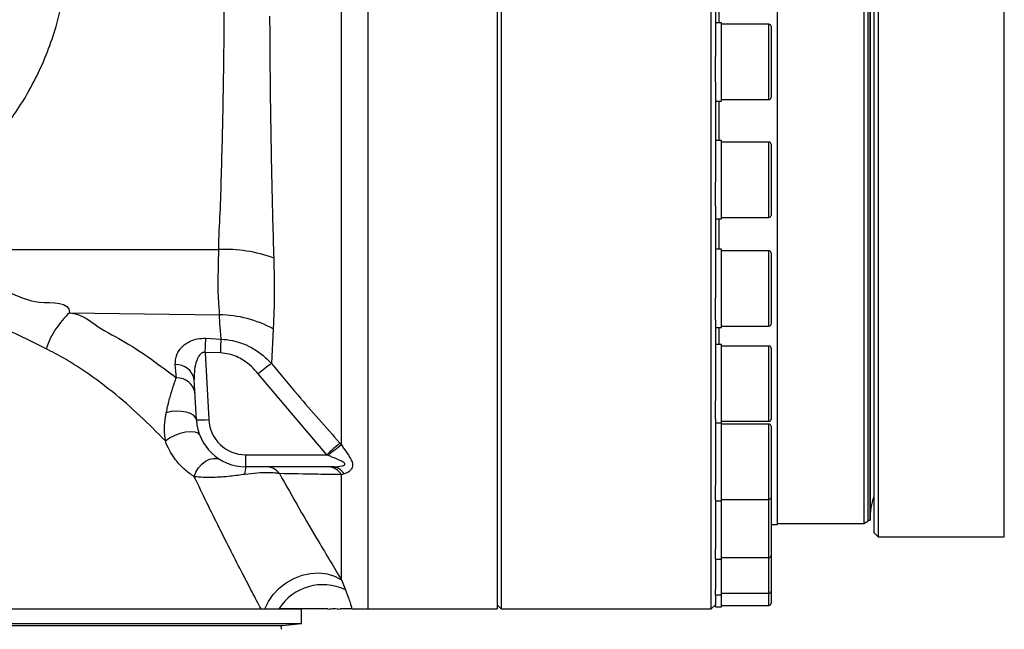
# Model space of a CAD drawing. Extents: x 0 to 16820, y 0 to 11880.
# Tile 70 of 78: x 11014 to 11253, y 6234 to 6382. Entities that reach past the tile are written whole.
import ezdxf

# ---------------------------------------------------------------- set-up
doc = ezdxf.new("R2010")
doc.units = 0
doc.header["$LTSCALE"] = 20
doc.layers.get('0').update_dxf_attribs({"linetype": 'CONTINUOUS'})
doc.styles.add('SLDTEXTSTYLE0', font='TXT', dxfattribs={"width": 0.605})
doc.dimstyles.new('SLDDIMSTYLE1', dxfattribs={"dimtxt": 100, "dimasz": 100, "dimexe": 0, "dimexo": 0.0625, "dimgap": 25, "dimtad": 1, "dimdec": 4, "dimlfac": 20, "dimzin": 12, "dimtxsty": 'SLDTEXTSTYLE0', "dimsah": 1, "dimcen": 0.09, "dimazin": 3, "dimtfac": 1, "dimtofl": 0, "dimtmove": 0, "dimatfit": 3, "dimtolj": 1, "dimtzin": 12})

# ---------------------------------------------------------------- blocks, each defined once
blk = doc.blocks.new('_D_3')
at = {"color": 7, "linetype": 'CONTINUOUS'}
for p, q in [((8406, 6401.82), (13085.4, 6401.82)), ((4232.76, 5673.02), (3718.3, 5582.3))]:
    blk.add_line(p, q, dxfattribs=at)
blk.add_arc((8366, 6401.82), 4689.4, 190, 0, dxfattribs=at)
for points in [[(13055.4, 6401.82), (13039.33, 6301.99), (13069.33, 6301.67)], [(3747.84, 5587.51), (3751.51, 5486.46), (3781, 5491.99)]]:
    blk.add_solid(points, dxfattribs=at)
at = {"color": 7, "linetype": 'CONTINUOUS', "insert": (8621.93, 1846.3), "char_height": 100, "attachment_point": 1, "rotation": 5, "style": 'SLDTEXTSTYLE0'}
blk.add_mtext('170°', dxfattribs=at)

msp = doc.modelspace()

# ---------------------------------------------------------------- linework, layer by layer
at = {"color": 7, "linetype": 'CONTINUOUS'}
for p, q in [((11218.9968539, 6504.2497738), (11218.9968539, 6260.0698023)), ((11219.9970199, 6504.2497738), (11219.9970199, 6260.6471477)), ((11220.5668403, 6504.2497738), (11220.5668403, 6260.8679532)), ((11220.5668403, 6260.8197926), (11220.5668403, 6504.2497738)), ((11221.4969112, 6257.8198014), (11221.4969112, 6504.2497738)), ((11222.4968387, 6504.2497738), (11222.4968387, 6256.8197994)), ((11130.9970332, 6483.7115927), (11130.9970332, 6239.3198012)), ((11181.9969131, 6239.3198012), (11181.9969131, 6483.7115927)), ((11129.9968673, 6480.1696388), (11129.9968673, 6239.3198012)), ((11197.9969455, 6473.8197921), (11197.9969455, 6259.8197906)), ((11182.9968406, 6398.6901015), (11182.9968406, 6373.3881822)), ((11184.4969703, 6381.5685211), (11182.9968406, 6381.5685211)), ((11184.4969703, 6381.3859819), (11184.4969703, 6381.5685211)), ((11184.4969703, 6362.5685199), (11184.4969703, 6381.3859819)), ((11195.996852, 6381.2035209), (11184.4969703, 6381.2035209)), ((11196.4968158, 6380.7035217), (11196.4968158, 6363.4335211)), ((11182.9968406, 6367.2490677), (11182.9968406, 6373.3881822)), ((11182.9968406, 6367.2490677), (11182.9968406, 6342.9194874)), ((11182.9968406, 6362.5685199), (11184.4969703, 6362.5685199)), ((11184.4969703, 6362.9335201), (11195.996852, 6362.9335201)), ((11184.4969703, 6352.9605715), (11182.9968406, 6352.9605715)), ((11184.4969703, 6352.2374256), (11184.4969703, 6352.9605715)), ((11195.996852, 6352.5955713), (11184.4969703, 6352.5955713)), ((11184.4969703, 6333.9605702), (11184.4969703, 6352.2374256)), ((11196.4968158, 6352.0955703), (11196.4968158, 6334.8255752)), ((11182.9968406, 6337.1365665), (11182.9968406, 6342.9194874)), ((11182.9968406, 6337.1365665), (11182.9968406, 6314.7142975)), ((11182.9968406, 6333.9605702), (11184.4969703, 6333.9605702)), ((11184.4969703, 6334.3255742), (11195.996852, 6334.3255742)), ((11184.4969703, 6326.5953361), (11182.9968406, 6326.5953361)), ((11184.4969703, 6324.9942957), (11184.4969703, 6326.5953361)), ((11195.996852, 6326.2303321), (11184.4969703, 6326.2303321)), ((11184.4969703, 6307.5953348), (11184.4969703, 6324.9942957)), ((11196.4968158, 6325.7303311), (11196.4968158, 6308.4603323)), ((11182.9968406, 6309.5098062), (11182.9968406, 6314.7142975)), ((11182.9968406, 6309.5098062), (11182.9968406, 6289.8565231)), ((11182.9968406, 6307.5953348), (11184.4969703, 6307.5953348)), ((11184.4969703, 6307.9603313), (11195.996852, 6307.9603313)), ((11184.4969703, 6303.4860118), (11182.9968406, 6303.4860118)), ((11184.4969703, 6300.7035254), (11184.4969703, 6303.4860118)), ((11195.996852, 6303.1210078), (11184.4969703, 6303.1210078)), ((11196.4968158, 6302.6210143), (11196.4968158, 6285.351008)), ((11184.4969703, 6284.4860105), (11184.4969703, 6300.7035254)), ((11057.013364, 6285.1917668), (11056.500764, 6294.9730529)), ((11182.9968406, 6285.4304685), (11182.9968406, 6289.8565231)), ((11182.9968406, 6285.4304685), (11182.9968406, 6269.3014292)), ((11182.9968406, 6284.4860105), (11184.4969703, 6284.4860105)), ((11184.4969703, 6284.8510145), (11195.996852, 6284.8510145)), ((11184.4969703, 6280.298598), (11184.4969703, 6284.4860105)), ((11195.996852, 6284.1556816), (11184.4969703, 6284.1556816)), ((11196.4968158, 6283.6556806), (11196.4968158, 6266.3856743)), ((11184.4969703, 6265.5206768), (11184.4969703, 6280.298598)), ((11089.9911834, 6273.8197891), (11068.996997, 6273.8197891)), ((11182.9968406, 6265.8239006), (11182.9968406, 6269.3014292)), ((11196.4968158, 6266.3856743), (11196.4968158, 6252.2931694)), ((11182.9968406, 6265.8239006), (11182.9968406, 6253.8389562)), ((11182.9968406, 6265.5206768), (11184.4969703, 6265.5206768)), ((11184.4969703, 6265.8856808), (11195.996852, 6265.8856808)), ((11184.4969703, 6264.5636646), (11184.4969703, 6265.5206768)), ((11184.4969703, 6251.4281718), (11184.4969703, 6264.5636646)), ((11196.4968158, 6259.8197906), (11197.9969455, 6259.8197906)), ((11197.9969455, 6260.0698023), (11218.9968539, 6260.0698023)), ((11218.9968539, 6260.0698023), (11219.9970199, 6260.6471477)), ((11220.0916721, 6260.8447073), (11220.5668403, 6260.8197926)), ((11221.4969112, 6257.8198014), (11222.4968387, 6256.8197994)), ((11222.4968387, 6256.8197994), (11253.1128837, 6256.8197994)), ((11182.9968406, 6251.4435945), (11182.9968406, 6253.8389562)), ((11196.4968158, 6252.2065489), (11196.4968158, 6243.615046)), ((11182.9968406, 6251.4281718), (11184.4969703, 6251.4281718)), ((11182.9968406, 6251.4281718), (11182.9968406, 6244.0632878)), ((11184.4969703, 6251.7931609), (11195.996852, 6251.7931609)), ((11184.4969703, 6242.7500336), (11184.4969703, 6251.4281718)), ((11182.9968406, 6242.7500336), (11182.9968406, 6244.0632878)), ((11182.9968406, 6242.7500336), (11184.4969703, 6242.7500336)), ((11182.9968406, 6242.7500336), (11182.9968406, 6240.3501271)), ((11184.4969703, 6243.1150375), (11195.996852, 6243.1150375)), ((11184.4969703, 6239.8197947), (11184.4969703, 6242.7500336)), ((11196.4968158, 6243.615046), (11196.4968158, 6240.6847923)), ((11129.9968673, 6240.3197883), (11130.9970332, 6239.3198012)), ((11181.9969131, 6239.3198012), (11182.9968406, 6240.3197883)), ((11182.9968406, 6239.8197947), (11182.9968406, 6240.3197883)), ((11184.4969703, 6240.1847987), (11195.996852, 6240.1847987)), ((10842.9237319, 6239.3198012), (11082.4969722, 6239.3198012)), ((11082.4969722, 6235.8198015), (11082.4969722, 6239.3198012)), ((11098.6367179, 6239.3198012), (11129.9968673, 6239.3198012)), ((11130.9970332, 6239.3198012), (11181.9969131, 6239.3198012)), ((11182.9968406, 6239.8197947), (11184.4969703, 6239.8197947)), ((10851.6150428, 6235.8198015), (11082.4969722, 6235.8198015)), ((11077.9419852, 6235.3167681), (11082.4969722, 6235.8198015))]:
    msp.add_line(p, q, dxfattribs=at)
at = {"color": 8, "linetype": 'CONTINUOUS'}
for p, q in [((11220.0916721, 6260.8447073), (11220.0916721, 6504.2497738)), ((11253.1128837, 6256.8197994), (11253.1128837, 6401.8197952)), ((11183.7969733, 6392.3197955), (11183.7969733, 6381.5685211)), ((11098.6367179, 6388.3109864), (11098.6367179, 6239.3198012)), ((11092.2087146, 6279.1112511), (11092.2087146, 6384.3938595)), ((11195.996852, 6362.9335201), (11195.996852, 6381.2035209)), ((11183.7969733, 6362.5685199), (11183.7969733, 6352.9605715)), ((11195.996852, 6334.3255742), (11195.996852, 6352.5955713)), ((11183.7969733, 6333.9605702), (11183.7969733, 6326.5953361)), ((10974.2413474, 6326.5477492), (11062.4350024, 6326.529987)), ((11195.996852, 6307.9603313), (11195.996852, 6326.2303321)), ((11026.2409164, 6311.2079351), (11062.6059486, 6310.6903358)), ((11075.6522132, 6307.2514309), (11075.2204372, 6298.9056109)), ((11183.7969733, 6307.5953348), (11183.7969733, 6303.4860118)), ((11059.2916919, 6305.0076289), (11063.0227042, 6304.8056437)), ((11195.996852, 6284.8510145), (11195.996852, 6303.1210078)), ((11062.8884746, 6301.4298154), (11059.1546012, 6301.5768974)), ((11059.1546012, 6301.5768974), (11060.0093318, 6285.2702437)), ((11052.1672679, 6295.4051717), (11051.8847419, 6298.5994963)), ((11088.6436416, 6276.7412661), (11072.0063163, 6296.3623478)), ((11195.996852, 6265.8856808), (11195.996852, 6284.1556816)), ((11091.8577624, 6279.5134781), (11092.2087146, 6279.1112511)), ((11068.996997, 6276.7412661), (11088.6436416, 6276.7412661)), ((11068.996997, 6273.8197891), (11068.996997, 6276.7412661)), ((11088.9948322, 6276.5888421), (11088.6436416, 6276.7412661)), ((11092.8731872, 6272.0884381), (11092.2087146, 6271.8980311)), ((11092.2087146, 6246.4127688), (11092.2087146, 6271.8980311)), ((11195.996852, 6251.7931609), (11195.996852, 6265.8856808)), ((11195.996852, 6243.1150375), (11195.996852, 6251.7931609)), ((11092.2087146, 6246.4127688), (11093.1805087, 6243.9676969)), ((11195.996852, 6240.1847987), (11195.996852, 6243.1150375)), ((10853.5934402, 6235.3167681), (11077.9419852, 6235.3167681))]:
    msp.add_line(p, q, dxfattribs=at)
at = {"color": 8, "linetype": 'CONTINUOUS', "flags": 128}
for points in [[(11059.1546012, 6301.5768974), (11059.1736747, 6302.0546435), (11059.1922713, 6302.5267942), (11059.2106296, 6302.9890133), (11059.228511, 6303.4370391), (11059.2456771, 6303.8667588), (11059.262128, 6304.2742236), (11059.2773868, 6304.6556859), (11059.2916919, 6305.0076289)], [(11062.8884746, 6301.4298154), (11062.9068328, 6301.8979205), (11062.925191, 6302.3607431), (11062.9430724, 6302.8141929), (11062.960477, 6303.2542689), (11062.9774047, 6303.6770894), (11062.9933788, 6304.0789215), (11063.0086375, 6304.4562115), (11063.0227042, 6304.8056437)], [(11057.013364, 6285.1917668), (11056.8223907, 6285.7781871), (11056.3238574, 6286.3102926), (11055.5494739, 6286.754012), (11054.5493079, 6287.080936), (11053.3872558, 6287.2701137), (11052.1374656, 6287.3094304), (11050.8802844, 6287.1963827), (11049.6960593, 6286.9381978)], [(11049.4757606, 6280.094981), (11050.4859401, 6280.8079495), (11051.7073585, 6281.4417182), (11053.0408336, 6281.9448186), (11054.377885, 6282.2763546), (11055.6100322, 6282.4094071), (11056.6371394, 6282.3331578), (11057.3755218, 6282.0538057), (11057.7655746, 6281.5940379)], [(11056.4990951, 6271.4093922), (11056.9067908, 6272.5248186), (11057.5171424, 6273.5606132), (11058.2948638, 6274.4568883), (11059.1948939, 6275.1618473), (11060.1652576, 6275.6347059), (11061.1496879, 6275.8481352), (11062.0912028, 6275.7897823), (11062.9356815, 6275.4630296)], [(11073.6392451, 6239.3198012), (11074.4868232, 6241.1342262), (11075.6550742, 6242.8346722), (11077.1063281, 6244.3666606), (11078.7943317, 6245.6811218), (11080.6649638, 6246.7359452), (11082.6583816, 6247.4973349), (11084.7104503, 6247.9409127), (11086.7558433, 6248.0524628), (11088.728757, 6247.8284238), (11090.5660106, 6247.2759484), (11092.2087146, 6246.4127688)]]:
    msp.add_lwpolyline(points, dxfattribs=at)
at = {"color": 7, "linetype": 'CONTINUOUS', "flags": 128}
msp.add_lwpolyline([(11219.9970199, 6260.8653305), (11220.0363589, 6260.8527987), (11220.0916721, 6260.8447073)], dxfattribs=at)
at = {"color": 7, "linetype": 'CONTINUOUS'}
for centre, radius, start, end in [((8365.9969283, 6401.8197952), 4157, 190, 170), ((11195.9969283, 6380.7035211), 0.5, 0.000000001, 90), ((11195.9969283, 6363.4335211), 0.5, 270, 359.999999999), ((11195.9969283, 6352.0955718), 0.5, 0.000000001, 90), ((11195.9969283, 6334.8255718), 0.5, 270, 359.999999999), ((11195.9969283, 6325.7303347), 0.5, 0.000000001, 90), ((11195.9969283, 6308.4603347), 0.5, 270, 359.999999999), ((11195.9969283, 6302.6210111), 0.5, 0.000000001, 90), ((11068.9969283, 6285.8197952), 12, 183, 270), ((11195.9969283, 6285.3510111), 0.5, 270, 359.999999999), ((11195.9969283, 6283.6556793), 0.5, 0.000000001, 90), ((11195.9969283, 6266.3856793), 0.5, 270, 359.999999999), ((11195.9969283, 6252.2931665), 0.5, 270, 359.999999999), ((11195.9969283, 6243.61504), 0.5, 270, 359.999999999), ((11195.9969283, 6240.6847952), 0.5, 270, 359.999999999), ((11077.9969283, 6234.8197952), 0.5, 96.301957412, 242.846875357)]:
    msp.add_arc(centre, radius, start, end, dxfattribs=at)
at = {"color": 8, "linetype": 'CONTINUOUS'}
for centre, radius, start, end in [((11064.0466898, 6293.0787387), 33.4900515, 69.499410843, 92.758388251), ((11041.0862455, 6295.2504452), 21.7950747, 132.932187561, 160.637707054), ((11062.3879551, 6283.3968956), 27.2943107, 60.923855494, 89.542386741), ((11052.1676073, 6294.2085101), 4.4000878, 10.006288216, 93.685875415), ((11167.2274584, 6179.3265307), 150.8789196, 127.575549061, 129.132037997), ((11052.3117709, 6290.9913425), 4.4161939, 9.037532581, 91.875119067), ((11057.7607911, 6313.8845578), 28.7025244, 268.507822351, 274.493125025), ((11068.9969283, 6285.7412644), 9, 183, 270), ((11186.6753343, 6166.3320191), 147.6496346, 129.954533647, 131.601676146), ((11120.3025321, 6240.0073539), 48.1495313, 125.69499136, 130.558052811), ((11074.7110554, 6272.2417297), 5.9279622, 164.561371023, 182.679150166), ((11073.851258, 6269.7377797), 4.0827527, 36.261601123, 88.906656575), ((11088.8629803, 6269.951012), 3.8710233, 30.196868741, 88.04805662), ((11089.8389568, 6270.3020284), 3.5210529, 30.487542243, 87.522144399), ((11087.7395707, 6232.5625135), 12.6365349, 64.496134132, 147.673574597)]:
    msp.add_arc(centre, radius, start, end, dxfattribs=at)
at = {"color": 7, "linetype": 'CONTINUOUS'}
for points, knots in [([(10972.9248, 6330.0969376), (10974.8384195, 6330.7311316), (10978.6797301, 6332.0041832), (10984.2574728, 6334.5114709), (10989.6755456, 6337.4608732), (10994.8009722, 6340.8396956), (10999.5840985, 6344.5810267), (11004.0106197, 6348.6534716), (11008.1256564, 6353.0997828), (11011.912033, 6357.9214665), (11015.3317701, 6363.1022127), (11018.3599665, 6368.642882), (11020.9482624, 6374.5102164), (11022.9158664, 6380.2722202), (11024.3317281, 6385.8052797), (11025.2808893, 6391.0580468), (11025.8835432, 6396.4066367), (11025.9591907, 6400.0154203), (11025.9970142, 6401.8197952)], [0, 0, 0, 0, 0.0626202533, 0.1257009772, 0.190225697, 0.2552400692, 0.3180601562, 0.3812969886, 0.4451489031, 0.5098320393, 0.5756042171, 0.6418215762, 0.7094835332, 0.7776757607, 0.8328390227, 0.888000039, 0.9440005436, 1, 1, 1, 1]), ([(11220.5668403, 6260.8679532), (11220.6160545, 6261.8687939), (11220.7117747, 6263.8154005), (11221.2401824, 6265.6908769), (11221.4969112, 6266.6020839)], [0, 0, 0, 0, 0.5141463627, 1, 1, 1, 1]), ([(11088.9404727, 6239.3198012), (11088.8817542, 6239.3198012), (11088.753351, 6239.3198012), (11087.4531389, 6239.3198012), (11085.6352643, 6239.3198012), (11083.1459326, 6239.3198012), (11080.4040388, 6239.3198012), (11078.1769905, 6239.3198012), (11077.0615054, 6239.3198012)], [0, 0, 0, 0, 0.0921611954, 0.2015340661, 0.399874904, 0.5986828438, 0.7989880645, 1, 1, 1, 1]), ([(11088.9426185, 6239.2897604), (11089.4396072, 6239.3478503), (11090.4243908, 6239.4629554), (11091.4095817, 6239.3521042), (11091.8975784, 6239.2971961)], [0, 0, 0, 0, 0.5046679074, 1, 1, 1, 1]), ([(11094.7402431, 6239.3198012), (11094.3010236, 6239.3198012), (11093.4228597, 6239.3198012), (11092.1809129, 6239.3198012), (11091.9778057, 6239.3198012), (11091.8992473, 6239.3198012)], [0, 0, 0, 0, 0.3802681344, 0.7602980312, 1, 1, 1, 1]), ([(11094.7402431, 6239.3198012), (11095.0518789, 6239.3198012), (11095.5467782, 6239.3198012), (11096.5998366, 6239.3198012), (11097.4807226, 6239.3198012), (11098.1208466, 6239.3198012), (11098.4694975, 6239.3198012), (11098.6367179, 6239.3198012)], [0, 0, 0, 0, 0.4646762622, 0.7379380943, 0.875136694, 0.9401129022, 1, 1, 1, 1])]:
    msp.add_open_spline(points, degree=3, knots=knots, dxfattribs=at)
at = {"color": 8, "linetype": 'CONTINUOUS'}
for points, knots in [([(11062.4350024, 6326.529987), (11062.4350024, 6326.5300044), (11062.4350021, 6329.889611), (11062.8486884, 6335.1381761), (11063.0791022, 6344.5826885), (11063.3506488, 6353.9556201), (11063.5458737, 6363.6218796), (11063.6919068, 6373.455857), (11063.7810286, 6382.8694863), (11063.7989552, 6389.0243088), (11063.8071014, 6391.8211803)], [0, 0, 0, 0, 0.0000007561, 0.146124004, 0.2928841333, 0.4388522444, 0.5854817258, 0.7313652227, 0.8779271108, 1, 1, 1, 1]), ([(11074.7834159, 6383.1343351), (11074.7837326, 6383.0597576), (11074.7985923, 6379.5599252), (11074.8443017, 6372.6636424), (11074.9502232, 6362.5645545), (11075.0967581, 6352.6421408), (11075.2830139, 6342.9484328), (11075.5059194, 6333.496882), (11075.6856238, 6327.4641656), (11075.7754756, 6324.447818)], [0, 0, 0, 0, 0.0036149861, 0.1696468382, 0.335679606, 0.5017372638, 0.6677968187, 0.8338989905, 1, 1, 1, 1]), ([(10974.2413474, 6326.5477492), (10974.2413474, 6326.5477442), (10974.2413449, 6322.7562694), (10986.9363664, 6325.062961), (10994.7634729, 6320.7875485), (11003.7693336, 6318.4950358), (11011.6910349, 6316.4258538), (11017.8558796, 6312.9447084), (11026.24092, 6314.0083351), (11026.2409164, 6311.2079425), (11026.2409164, 6311.2079351)], [0, 0, 0, 0, 0.00000026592, 0.2029794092, 0.4066927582, 0.55356212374, 0.70079096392, 0.8500789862, 0.99999960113, 1, 1, 1, 1]), ([(11062.6059486, 6310.6903358), (11062.6059486, 6310.6903507), (11062.605949, 6312.3496179), (11062.3440507, 6314.2319069), (11062.2396659, 6319.8386316), (11062.4350027, 6323.2854497), (11062.4350024, 6326.5299696), (11062.4350024, 6326.529987)], [0, 0, 0, 0, 0.000002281, 0.2539900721, 0.5033491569, 0.9999973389, 1, 1, 1, 1]), ([(11020.5238773, 6302.476391), (11018.3680091, 6303.534251), (11014.0495964, 6305.653247), (11007.3027309, 6308.8023432), (11000.4113585, 6312.010418), (10992.4871072, 6315.6976044), (10983.4878958, 6319.890217), (10976.756317, 6323.0122589), (10973.3811332, 6324.5776369)], [0, 0, 0, 0, 0.14714646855, 0.29474862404, 0.44200399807, 0.58970268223, 0.79427874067, 1, 1, 1, 1]), ([(11075.7754756, 6324.447818), (11075.8451821, 6321.4469042), (11075.9500761, 6316.9311397), (11075.8376581, 6311.2981108), (11075.7140833, 6308.6015265), (11075.6522132, 6307.2514309)], [0, 0, 0, 0, 0.497278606, 0.7483030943, 1, 1, 1, 1]), ([(11026.2409164, 6311.2079351), (11026.2409958, 6311.2079276), (11029.1548847, 6310.9347644), (11033.0284385, 6307.5106471), (11039.9772904, 6304.1400531), (11046.2277133, 6299.8493381), (11050.1853641, 6296.888096), (11052.1672679, 6295.4051717)], [0, 0, 0, 0, 0.0000067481, 0.2474212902, 0.4960221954, 0.7476190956, 1, 1, 1, 1]), ([(11063.0227042, 6304.8056437), (11062.8143285, 6307.5005223), (11062.6059465, 6310.195482), (11062.6059486, 6310.6903209), (11062.6059486, 6310.6903358)], [0, 0, 0, 0, 0.9999698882, 1, 1, 1, 1]), ([(11051.8847419, 6298.5994963), (11051.9154727, 6299.404362), (11051.9604386, 6300.5820561), (11052.7783722, 6302.0611849), (11053.7612487, 6303.2282817), (11055.242925, 6304.2578966), (11057.2507418, 6304.9679132), (11058.6063423, 6304.9942924), (11059.2916919, 6305.0076289)], [0, 0, 0, 0, 0.271538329, 0.3973197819, 0.5229550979, 0.7122012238, 0.8544978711, 1, 1, 1, 1]), ([(11063.0227042, 6304.8056437), (11063.9336363, 6304.723606), (11065.6592313, 6304.5682005), (11068.1248882, 6303.8178901), (11070.5530593, 6302.6950614), (11072.9955753, 6301.0910741), (11074.4724483, 6299.6403541), (11075.2204372, 6298.9056109)], [0, 0, 0, 0, 0.1967803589, 0.3727645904, 0.5526856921, 0.7734496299, 1, 1, 1, 1]), ([(11049.4757606, 6280.094981), (11047.462061, 6282.1351462), (11043.425762, 6286.2244933), (11036.6078338, 6292.1546797), (11030.3339129, 6296.7746798), (11024.8880198, 6300.183234), (11021.978537, 6301.712034), (11020.5238773, 6302.476391)], [0, 0, 0, 0, 0.2462450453, 0.4935784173, 0.7454836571, 0.8727489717, 1, 1, 1, 1]), ([(11059.1546012, 6301.5768974), (11059.0352142, 6301.5885755), (11058.771455, 6301.6143757), (11058.4169528, 6301.4860798), (11058.0549419, 6301.2421253), (11057.5233794, 6300.6587826), (11056.9275862, 6299.3715692), (11056.4860843, 6297.3688922), (11056.4956459, 6295.8083738), (11056.500764, 6294.9730529)], [0, 0, 0, 0, 0.0422111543, 0.09325623, 0.1318773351, 0.2034578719, 0.3876327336, 0.6722094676, 1, 1, 1, 1]), ([(11072.0063163, 6296.3623478), (11071.4718516, 6296.9722913), (11070.3894483, 6298.207555), (11068.0835521, 6299.9722408), (11065.5082811, 6301.1683108), (11063.5723559, 6301.3615516), (11062.8884746, 6301.4298154)], [0, 0, 0, 0, 0.2261545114, 0.4580103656, 0.8085377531, 1, 1, 1, 1]), ([(11075.2204372, 6298.9056109), (11077.3483355, 6296.3397025), (11082.7857239, 6289.7830732), (11088.4252441, 6283.3991069), (11091.8577624, 6279.5134781)], [0, 0, 0, 0, 0.3913456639, 1, 1, 1, 1]), ([(11049.6960593, 6286.9381978), (11049.8429727, 6287.5944233), (11050.2242252, 6289.2973839), (11050.9088858, 6291.8134789), (11051.5974927, 6293.9556823), (11052.0211071, 6295.0333433), (11052.1672679, 6295.4051717)], [0, 0, 0, 0, 0.1956986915, 0.5078545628, 0.8301936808, 1, 1, 1, 1]), ([(11049.4757606, 6280.094981), (11049.3703047, 6281.0679316), (11049.156617, 6283.0394452), (11049.37984, 6285.3452202), (11049.6322393, 6286.6166995), (11049.6960593, 6286.9381978)], [0, 0, 0, 0, 0.421290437, 0.8536711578, 1, 1, 1, 1]), ([(11056.4990951, 6271.4093922), (11055.7195651, 6271.9373099), (11054.1391951, 6273.0075769), (11052.1984775, 6275.0878478), (11050.7179433, 6277.2955469), (11049.9202986, 6278.9049171), (11049.5531305, 6279.8878557), (11049.4757606, 6280.094981)], [0, 0, 0, 0, 0.2855657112, 0.5789379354, 0.7623543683, 0.9499231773, 1, 1, 1, 1]), ([(11092.2087146, 6279.1112511), (11092.4150152, 6278.8158364), (11093.1528194, 6277.7593285), (11094.1316817, 6276.3795989), (11094.7918875, 6275.0857854), (11094.9657287, 6274.2722308), (11094.8729838, 6273.6123212), (11094.4824443, 6272.9651462), (11093.7927123, 6272.4007321), (11093.1799465, 6272.1926214), (11092.8731872, 6272.0884381)], [0, 0, 0, 0, 0.0910126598, 0.325493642, 0.4521384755, 0.5372447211, 0.6229780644, 0.7211730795, 0.8604152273, 1, 1, 1, 1]), ([(11089.9911834, 6273.8197891), (11090.8341878, 6273.8408518), (11091.8854317, 6273.8671174), (11092.8673718, 6274.1936855), (11093.0495973, 6274.3624126), (11093.077906, 6274.4496872), (11093.0676748, 6274.5428186), (11093.0118704, 6274.6509967), (11092.7155201, 6274.9235309), (11091.6673097, 6275.4513547), (11090.3382243, 6275.9991169), (11089.3030136, 6276.4535559), (11088.9948322, 6276.5888421)], [0, 0, 0, 0, 0.3155508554, 0.393498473, 0.4157123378, 0.4381399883, 0.4433413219, 0.4667061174, 0.4961329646, 0.6083798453, 0.8834149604, 1, 1, 1, 1]), ([(11068.7895728, 6271.9646393), (11067.5933823, 6271.805768), (11065.6223504, 6271.5439866), (11063.0468667, 6271.3070007), (11060.805253, 6271.1887757), (11058.5530116, 6271.1917488), (11057.1895002, 6271.3362334), (11056.4990951, 6271.4093922)], [0, 0, 0, 0, 0.2449029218, 0.4035406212, 0.5670663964, 0.7807868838, 1, 1, 1, 1]), ([(11072.7048827, 6239.3198012), (11071.9936945, 6240.6652014), (11070.56797, 6243.3623356), (11068.1296553, 6248.041651), (11065.4615589, 6253.231819), (11062.5592876, 6258.9833394), (11059.563112, 6265.0300365), (11057.5213837, 6269.2809632), (11056.4990951, 6271.4093922)], [0, 0, 0, 0, 0.1520888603, 0.3048937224, 0.4771289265, 0.6500598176, 0.8247857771, 1, 1, 1, 1]), ([(11077.143283, 6272.1526174), (11076.9804621, 6272.1784025), (11076.2440751, 6272.2950205), (11074.5389911, 6272.4011025), (11071.8150047, 6272.3259368), (11069.7847827, 6272.0834874), (11068.7895728, 6271.9646393)], [0, 0, 0, 0, 0.0830428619, 0.3755764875, 0.6939091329, 1, 1, 1, 1]), ([(11092.2087146, 6271.8980311), (11090.2757956, 6271.9286667), (11084.9987501, 6272.0123047), (11080.1903949, 6272.0981905), (11077.143283, 6272.1526174)], [0, 0, 0, 0, 0.36628809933, 1, 1, 1, 1]), ([(11077.143283, 6272.1526174), (11078.7692846, 6269.2836624), (11082.0339618, 6263.52339), (11086.1449436, 6256.5238531), (11089.5582656, 6250.7940436), (11091.323463, 6247.8761173), (11092.2087146, 6246.4127688)], [0, 0, 0, 0, 0.2947563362, 0.5918101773, 0.7952916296, 1, 1, 1, 1]), ([(11093.1805087, 6243.9676969), (11093.3099249, 6243.650743), (11093.7102115, 6242.6703991), (11094.1648401, 6241.3711642), (11094.5425691, 6240.1245113), (11094.6742712, 6239.5883656), (11094.7402431, 6239.3198012)], [0, 0, 0, 0, 0.1342679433, 0.4152930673, 0.7071103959, 1, 1, 1, 1])]:
    msp.add_open_spline(points, degree=3, knots=knots, dxfattribs=at)

# ---------------------------------------------------------------- dimensions: what is measured, and where the dimension line sits
at = {"color": 7, "linetype": 'CONTINUOUS'}
dim = msp.add_angular_dim_2l(base=(8774.7050665, 1730.2643988), line1=((4272.1510991, 5679.9643207), (6796.21337, 6125.0246)), line2=((7345.1676267, 6401.8197952), (8365.9969283, 6401.8197952)), dimstyle='SLDDIMSTYLE1', dxfattribs=at)
dim.commit()
dim.dimension.update_dxf_attribs({"geometry": '_D_3', "text_midpoint": (8774.7050665, 1730.2643988), "dimtype": 162})

doc.saveas('drawing.dxf')
